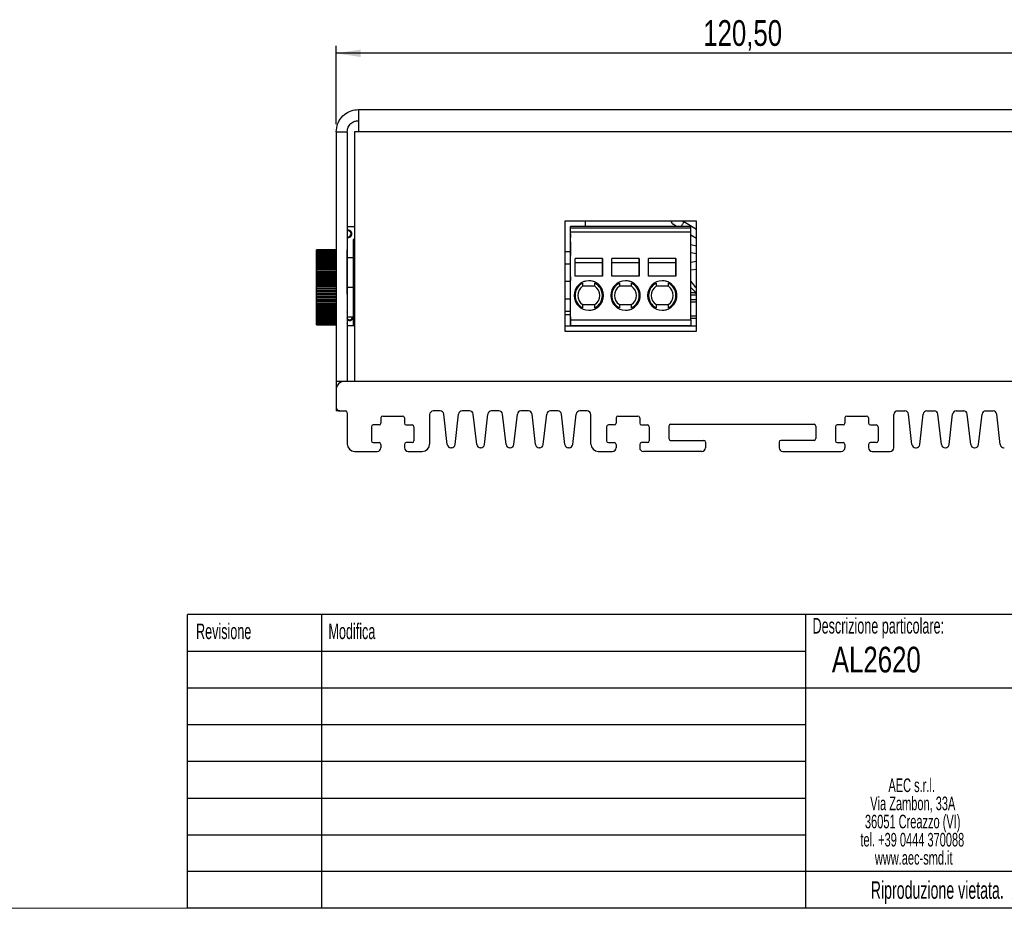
# Model space of a CAD drawing. Header units: millimetres. Extents: x -83 to 830, y 10 to 584.
# Tile 22 of 23: x 384 to 652, y 10 to 252. Entities that reach past the tile are written whole.
import ezdxf

# ---------------------------------------------------------------- set-up
doc = ezdxf.new("R2010")
doc.units = ezdxf.units.MM
doc.header["$LTSCALE"] = 2
doc.layers.add('FORMAT', color=7, linetype='Continuous')
doc.styles.add('SLDTEXTSTYLE0', font='TXT', dxfattribs={"width": 0.75})
doc.styles.add('SLDTEXTSTYLE1', font='TXT', dxfattribs={"width": 0.605})
doc.dimstyles.new('SLDDIMSTYLE0', dxfattribs={"dimtxt": 7, "dimasz": 6.604, "dimexe": 0, "dimexo": 0.0625, "dimgap": 1.75, "dimtad": 1, "dimlfac": 0.5, "dimrnd": 1e-09, "dimzin": 12, "dimdsep": 46, "dimtxsty": 'SLDTEXTSTYLE0', "dimsah": 1, "dimcen": 0.09, "dimadec": 0, "dimazin": 3, "dimtfac": 1, "dimtofl": 0, "dimtmove": 0, "dimatfit": 3, "dimfxl": 1, "dimfrac": 2, "dimtolj": 1, "dimtzin": 12, "dimarcsym": 0})

# ---------------------------------------------------------------- blocks, each defined once
blk = doc.blocks.new('SW_NOTE_0_1')
at = {"layer": 'FORMAT', "color": 0, "attachment_point": 2, "style": 'SLDTEXTSTYLE1'}
for s, insert, char_height in [('AEC s.r.l.', (11.17, 4.77), 3.704), ('Via Zambon, 33A', (11.47, -0.16), 3.7042), ('36051 Creazzo (VI)', (11.45, -5.1), 3.7042), ('tel. +39 0444 370088', (11.34, -10.04), 3.7042), ('www.aec-smd.it', (11.73, -14.98), 3.7042)]:
    blk.add_mtext(s, dxfattribs=dict(at, insert=insert, char_height=char_height))
blk = doc.blocks.new('_D_1')
at = {"layer": 'FORMAT'}
for p, q in [((470.48, 223.35), (470.48, 244.68)), ((711.48, 230.85), (711.48, 244.68)), ((711.48, 242.68), (470.48, 242.68))]:
    blk.add_line(p, q, dxfattribs=at)
for points in [[(470.48, 242.68), (477.09, 241.66), (477.09, 243.69)], [(711.48, 242.68), (704.88, 243.69), (704.88, 241.66)]]:
    blk.add_solid(points, dxfattribs=at)
at = {"layer": 'FORMAT', "insert": (570.31, 251.7), "char_height": 7, "attachment_point": 1, "style": 'SLDTEXTSTYLE0'}
blk.add_mtext('120,50', dxfattribs=at)

msp = doc.modelspace()

# ---------------------------------------------------------------- linework, layer by layer
at = {"color": 7, "linetype": 'Continuous', "lineweight": 25}
for p, q in [((476.482, 227.345), (476.482, 221.345)), ((476.482, 227.345), (677.882, 227.345)), ((505.838, 227.385), (505.838, 227.345)), ((505.838, 227.385), (510.838, 227.385)), ((510.838, 227.385), (510.838, 227.345)), ((510.838, 227.385), (646.838, 227.385)), ((617.747, 227.385), (617.747, 227.388)), ((646.838, 227.385), (646.838, 227.345)), ((646.838, 227.385), (651.838, 227.385)), ((651.838, 227.385), (651.838, 227.345)), ((470.482, 221.345), (473.482, 221.345)), ((470.482, 221.345), (470.482, 153.345)), ((473.482, 221.345), (473.482, 153.345)), ((475.482, 221.345), (475.482, 153.345)), ((476.482, 221.345), (475.482, 221.345)), ((677.882, 221.345), (476.482, 221.345)), ((473.482, 195.558), (475.482, 195.558)), ((473.482, 195.558), (475.482, 195.558)), ((568.462, 197.025), (532.662, 197.025)), ((532.662, 197.025), (532.662, 167.025)), ((534.168, 193.973), (534.168, 195.573)), ((534.168, 195.104), (534.168, 195.573)), ((566.968, 195.573), (534.168, 195.573)), ((538.265, 195.573), (538.265, 197.025)), ((538.265, 195.573), (538.265, 197.025)), ((565.068, 196.75), (564.604, 197.025)), ((568.462, 194.728), (565.016, 196.781)), ((566.968, 195.104), (566.968, 195.573)), ((568.462, 167.025), (568.462, 197.025)), ((473.722, 194.372), (473.482, 194.335)), ((473.722, 194.372), (473.722, 194.558)), ((534.168, 193.973), (534.168, 195.104)), ((566.968, 195.104), (534.168, 195.104)), ((534.168, 193.573), (534.168, 194.573)), ((534.168, 193.573), (534.168, 194.573)), ((566.968, 193.973), (534.168, 193.973)), ((534.168, 170.173), (534.168, 193.973)), ((534.168, 193.573), (534.168, 192.573)), ((534.168, 193.573), (534.168, 192.573)), ((566.968, 193.973), (566.968, 195.104)), ((566.968, 170.173), (566.968, 193.973)), ((566.968, 193.29), (568.462, 192.4)), ((473.482, 192.781), (473.722, 192.745)), ((473.722, 192.745), (473.722, 192.558)), ((475.482, 191.973), (475.085, 191.973)), ((534.168, 188.377), (534.168, 191.377)), ((534.168, 191.377), (534.168, 188.377)), ((534.168, 188.377), (534.168, 191.377)), ((534.168, 191.377), (534.168, 188.377)), ((534.168, 187.625), (534.168, 190.625)), ((534.168, 190.625), (534.168, 187.625)), ((568.462, 190.23), (566.968, 190.514)), ((470.482, 189.169), (465.085, 189.169)), ((465.085, 189.063), (465.085, 189.169)), ((465.085, 189.116), (465.085, 189.169)), ((470.482, 189.151), (465.085, 189.151)), ((465.085, 188.994), (465.085, 189.151)), ((470.482, 189.116), (465.085, 189.116)), ((465.085, 188.907), (465.085, 189.116)), ((470.482, 189.063), (465.085, 189.063)), ((465.085, 188.834), (465.085, 189.063)), ((470.482, 188.994), (465.085, 188.994)), ((465.085, 188.756), (465.085, 188.994)), ((470.482, 188.907), (465.085, 188.907)), ((465.085, 188.661), (465.085, 188.907)), ((465.085, 188.831), (465.085, 188.834)), ((470.482, 188.802), (465.085, 188.802)), ((465.085, 188.549), (465.085, 188.802)), ((465.085, 188.752), (465.085, 188.756)), ((470.482, 188.681), (465.085, 188.681)), ((465.085, 188.42), (465.085, 188.681)), ((465.085, 188.656), (465.085, 188.661)), ((465.085, 188.543), (465.085, 188.549)), ((470.482, 188.544), (465.085, 188.544)), ((465.085, 188.274), (465.085, 188.544)), ((465.085, 188.413), (465.085, 188.42)), ((470.482, 188.39), (465.085, 188.39)), ((465.085, 188.112), (465.085, 188.39)), ((465.085, 188.267), (465.085, 188.274)), ((470.482, 188.219), (465.085, 188.219)), ((465.085, 187.934), (465.085, 188.219)), ((465.085, 188.104), (465.085, 188.112)), ((470.482, 188.033), (465.085, 188.033)), ((465.085, 187.74), (465.085, 188.033)), ((465.085, 187.926), (465.085, 187.934)), ((470.482, 187.831), (465.085, 187.831)), ((465.085, 187.531), (465.085, 187.831)), ((465.085, 187.731), (465.085, 187.74)), ((470.482, 187.614), (465.085, 187.614)), ((465.085, 187.307), (465.085, 187.614)), ((465.085, 187.521), (465.085, 187.531)), ((473.485, 189.169), (473.482, 189.169)), ((473.485, 189.151), (473.482, 189.151)), ((473.485, 189.116), (473.482, 189.116)), ((473.485, 189.063), (473.482, 189.063)), ((473.485, 188.994), (473.482, 188.994)), ((473.485, 188.907), (473.482, 188.907)), ((473.485, 188.802), (473.482, 188.802)), ((473.485, 188.681), (473.482, 188.681)), ((473.485, 188.544), (473.482, 188.544)), ((473.485, 188.39), (473.482, 188.39)), ((473.485, 188.219), (473.482, 188.219)), ((473.485, 188.033), (473.482, 188.033)), ((473.485, 187.831), (473.482, 187.831)), ((473.485, 187.614), (473.482, 187.614)), ((473.485, 188.969), (473.485, 189.169)), ((473.485, 188.964), (473.485, 189.168)), ((473.485, 188.938), (473.485, 189.151)), ((473.485, 188.951), (473.485, 189.151)), ((473.485, 188.916), (473.485, 189.116)), ((473.485, 188.895), (473.485, 189.115)), ((473.485, 188.863), (473.485, 189.063)), ((473.485, 188.834), (473.485, 189.061)), ((473.485, 188.794), (473.485, 188.993)), ((473.485, 188.756), (473.485, 188.99)), ((473.485, 188.969), (473.485, 188.964)), ((473.485, 188.964), (473.485, 188.964)), ((473.485, 188.951), (473.485, 188.938)), ((473.485, 188.937), (473.485, 188.938)), ((473.485, 188.916), (473.485, 188.895)), ((473.485, 188.707), (473.485, 188.905)), ((473.485, 188.661), (473.485, 188.904)), ((473.485, 188.893), (473.485, 188.895)), ((473.485, 188.863), (473.485, 188.834)), ((473.485, 188.831), (473.485, 188.834)), ((473.485, 188.549), (473.485, 188.801)), ((473.485, 188.602), (473.485, 188.801)), ((473.485, 188.794), (473.485, 188.756)), ((473.485, 188.752), (473.485, 188.756)), ((473.485, 188.756), (473.485, 188.752)), ((473.485, 188.707), (473.485, 188.661)), ((473.485, 188.42), (473.485, 188.681)), ((473.485, 188.481), (473.485, 188.679)), ((473.485, 188.656), (473.485, 188.661)), ((473.485, 188.602), (473.485, 188.549)), ((473.485, 188.543), (473.485, 188.549)), ((473.485, 188.274), (473.485, 188.544)), ((473.485, 188.344), (473.485, 188.541)), ((473.485, 188.481), (473.485, 188.42)), ((473.485, 188.413), (473.485, 188.42)), ((473.485, 188.112), (473.485, 188.39)), ((473.485, 188.19), (473.485, 188.387)), ((473.485, 188.344), (473.485, 188.274)), ((473.485, 188.267), (473.485, 188.274)), ((473.485, 188.274), (473.485, 188.267)), ((473.485, 187.934), (473.485, 188.219)), ((473.485, 188.019), (473.485, 188.218)), ((473.485, 188.19), (473.485, 188.112)), ((473.485, 188.104), (473.485, 188.112)), ((473.485, 187.74), (473.485, 188.032)), ((473.485, 187.833), (473.485, 188.032)), ((473.485, 188.019), (473.485, 187.934)), ((473.485, 187.926), (473.485, 187.934)), ((473.485, 187.934), (473.485, 187.926)), ((473.485, 187.833), (473.485, 187.74)), ((473.485, 187.631), (473.485, 187.831)), ((473.485, 187.531), (473.485, 187.83)), ((473.485, 187.731), (473.485, 187.74)), ((473.485, 187.631), (473.485, 187.531)), ((473.485, 187.414), (473.485, 187.614)), ((473.485, 187.307), (473.485, 187.611)), ((473.485, 187.521), (473.485, 187.531)), ((473.485, 187.531), (473.485, 187.521)), ((566.968, 188.478), (568.462, 188.194)), ((470.482, 187.383), (465.085, 187.383)), ((465.085, 187.068), (465.085, 187.383)), ((465.085, 187.297), (465.085, 187.307)), ((470.482, 187.136), (465.085, 187.136)), ((465.085, 186.816), (465.085, 187.136)), ((465.085, 187.057), (465.085, 187.068)), ((470.482, 186.876), (465.085, 186.876)), ((465.085, 186.549), (465.085, 186.876)), ((465.085, 186.804), (465.085, 186.816)), ((470.482, 186.603), (465.085, 186.603)), ((465.085, 186.269), (465.085, 186.603)), ((465.085, 186.537), (465.085, 186.549)), ((470.482, 186.316), (465.085, 186.316)), ((465.085, 185.976), (465.085, 186.316)), ((465.085, 186.256), (465.085, 186.269)), ((470.482, 186.017), (465.085, 186.017)), ((465.085, 185.671), (465.085, 186.017)), ((465.085, 185.963), (465.085, 185.976)), ((470.482, 185.706), (465.085, 185.706)), ((465.085, 185.354), (465.085, 185.706)), ((465.085, 185.657), (465.085, 185.671)), ((470.482, 185.383), (465.085, 185.383)), ((465.085, 185.026), (465.085, 185.383)), ((465.085, 185.34), (465.085, 185.354)), ((470.482, 185.049), (465.085, 185.049)), ((465.085, 184.688), (465.085, 185.049)), ((465.085, 185.011), (465.085, 185.026)), ((473.485, 187.383), (473.482, 187.383)), ((473.485, 187.136), (473.482, 187.136)), ((473.485, 186.876), (473.482, 186.876)), ((473.485, 186.603), (473.482, 186.603)), ((473.485, 186.316), (473.482, 186.316)), ((473.485, 186.017), (473.482, 186.017)), ((473.485, 185.706), (473.482, 185.706)), ((473.485, 185.383), (473.482, 185.383)), ((473.485, 185.049), (473.482, 185.049)), ((473.485, 187.414), (473.485, 187.307)), ((473.485, 187.183), (473.485, 187.383)), ((473.485, 187.068), (473.485, 187.379)), ((473.485, 187.297), (473.485, 187.307)), ((473.485, 187.307), (473.485, 187.297)), ((473.485, 187.183), (473.485, 187.068)), ((473.485, 186.936), (473.485, 187.136)), ((473.485, 186.816), (473.485, 187.135)), ((473.485, 187.057), (473.485, 187.068)), ((473.485, 187.068), (473.485, 187.057)), ((475.085, 186.973), (473.485, 186.973)), ((473.485, 186.973), (473.485, 178.973)), ((473.485, 186.936), (473.485, 186.816)), ((473.485, 186.676), (473.485, 186.876)), ((473.485, 186.549), (473.485, 186.875)), ((473.485, 186.804), (473.485, 186.816)), ((473.485, 186.676), (473.485, 186.549)), ((473.485, 186.269), (473.485, 186.602)), ((473.485, 186.403), (473.485, 186.602)), ((473.485, 186.537), (473.485, 186.549)), ((473.485, 186.549), (473.485, 186.537)), ((473.485, 186.403), (473.485, 186.269)), ((473.485, 185.976), (473.485, 186.316)), ((473.485, 186.116), (473.485, 186.315)), ((473.485, 186.256), (473.485, 186.269)), ((473.485, 186.116), (473.485, 185.976)), ((473.485, 185.671), (473.485, 186.017)), ((473.485, 185.817), (473.485, 186.015)), ((473.485, 185.963), (473.485, 185.976)), ((473.485, 185.817), (473.485, 185.671)), ((473.485, 185.354), (473.485, 185.705)), ((473.485, 185.506), (473.485, 185.704)), ((473.485, 185.657), (473.485, 185.671)), ((473.485, 185.671), (473.485, 185.657)), ((473.485, 185.506), (473.485, 185.354)), ((473.485, 185.026), (473.485, 185.382)), ((473.485, 185.183), (473.485, 185.382)), ((473.485, 185.34), (473.485, 185.354)), ((473.485, 185.183), (473.485, 185.026)), ((473.485, 184.849), (473.485, 185.049)), ((473.485, 184.688), (473.485, 185.047)), ((473.485, 185.011), (473.485, 185.026)), ((473.485, 184.849), (473.485, 184.688)), ((542.868, 186.873), (535.468, 186.873)), ((535.468, 182.073), (535.468, 186.873)), ((535.468, 185.721), (542.868, 185.721)), ((542.868, 182.073), (542.868, 186.873)), ((542.868, 186.873), (542.868, 185.721)), ((542.868, 185.721), (542.868, 182.073)), ((552.868, 186.873), (545.468, 186.873)), ((545.468, 182.073), (545.468, 186.873)), ((545.468, 185.721), (552.868, 185.721)), ((552.868, 182.073), (552.868, 186.873)), ((552.868, 186.873), (552.868, 185.721)), ((552.868, 185.721), (552.868, 182.073)), ((562.868, 186.873), (555.468, 186.873)), ((555.468, 182.073), (555.468, 186.873)), ((555.468, 185.721), (562.868, 185.721)), ((562.868, 182.073), (562.868, 186.873)), ((562.868, 186.873), (562.868, 185.721)), ((562.868, 185.721), (562.868, 182.073)), ((568.462, 186.002), (566.968, 185.759)), ((470.482, 184.706), (465.085, 184.706)), ((465.085, 184.339), (465.085, 184.706)), ((465.085, 184.672), (465.085, 184.688)), ((470.482, 184.352), (465.085, 184.352)), ((465.085, 183.981), (465.085, 184.352)), ((465.085, 184.323), (465.085, 184.339)), ((470.482, 183.989), (465.085, 183.989)), ((465.085, 183.614), (465.085, 183.989)), ((465.085, 183.965), (465.085, 183.981)), ((470.482, 183.618), (465.085, 183.618)), ((465.085, 183.239), (465.085, 183.618)), ((465.085, 183.597), (465.085, 183.614)), ((470.482, 183.239), (465.085, 183.239)), ((465.085, 182.857), (465.085, 183.239)), ((465.085, 183.222), (465.085, 183.239)), ((465.085, 182.857), (470.482, 182.857)), ((465.085, 182.839), (465.085, 182.857)), ((470.482, 182.853), (465.085, 182.853)), ((465.085, 182.467), (465.085, 182.853)), ((465.085, 182.467), (470.482, 182.467)), ((465.085, 182.45), (465.085, 182.467)), ((470.482, 182.461), (465.085, 182.461)), ((465.085, 182.072), (465.085, 182.461)), ((473.485, 184.706), (473.482, 184.706)), ((473.485, 184.352), (473.482, 184.352)), ((473.485, 183.989), (473.482, 183.989)), ((473.485, 183.618), (473.482, 183.618)), ((473.485, 183.239), (473.482, 183.239)), ((473.482, 182.857), (473.485, 182.857)), ((473.485, 182.853), (473.482, 182.853)), ((473.482, 182.467), (473.485, 182.467)), ((473.485, 182.461), (473.482, 182.461)), ((473.485, 184.506), (473.485, 184.705)), ((473.485, 184.339), (473.485, 184.702)), ((473.485, 184.672), (473.485, 184.688)), ((473.485, 184.506), (473.485, 184.339)), ((473.485, 184.152), (473.485, 184.352)), ((473.485, 183.981), (473.485, 184.35)), ((473.485, 184.323), (473.485, 184.339)), ((473.485, 184.339), (473.485, 184.323)), ((473.485, 184.152), (473.485, 183.981)), ((473.485, 183.789), (473.485, 183.989)), ((473.485, 183.614), (473.485, 183.988)), ((473.485, 183.965), (473.485, 183.981)), ((473.485, 183.789), (473.485, 183.614)), ((473.485, 183.239), (473.485, 183.618)), ((473.485, 183.418), (473.485, 183.618)), ((473.485, 183.597), (473.485, 183.614)), ((473.485, 183.418), (473.485, 183.239)), ((473.485, 182.857), (473.485, 183.239)), ((473.485, 183.222), (473.485, 183.239)), ((473.485, 183.239), (473.485, 183.222)), ((473.485, 183.039), (473.485, 183.239)), ((473.485, 183.039), (473.485, 182.857)), ((473.485, 182.839), (473.485, 182.857)), ((473.485, 182.857), (473.485, 182.839)), ((473.485, 182.467), (473.485, 182.853)), ((473.485, 182.653), (473.485, 182.852)), ((473.485, 182.653), (473.485, 182.467)), ((473.485, 182.45), (473.485, 182.467)), ((473.485, 182.467), (473.485, 182.45)), ((473.485, 182.072), (473.485, 182.46)), ((473.485, 182.261), (473.485, 182.46)), ((473.485, 182.261), (473.485, 182.072)), ((534.168, 181.873), (534.168, 182.873)), ((566.968, 183.733), (568.462, 183.976)), ((465.085, 182.072), (470.482, 182.072)), ((465.085, 182.054), (465.085, 182.072)), ((470.482, 182.062), (465.085, 182.062)), ((465.085, 181.671), (465.085, 182.062)), ((465.085, 181.671), (470.482, 181.671)), ((465.085, 181.653), (465.085, 181.671)), ((470.482, 181.659), (465.085, 181.659)), ((465.085, 181.265), (465.085, 181.659)), ((465.085, 181.265), (470.482, 181.265)), ((465.085, 181.247), (465.085, 181.265)), ((470.482, 181.251), (465.085, 181.251)), ((465.085, 180.856), (465.085, 181.251)), ((465.085, 180.856), (470.482, 180.856)), ((465.085, 180.837), (465.085, 180.856)), ((470.482, 180.84), (465.085, 180.84)), ((465.085, 180.443), (465.085, 180.84)), ((465.085, 180.443), (470.482, 180.443)), ((465.085, 180.424), (465.085, 180.443)), ((470.482, 180.426), (465.085, 180.426)), ((465.085, 180.027), (465.085, 180.426)), ((465.085, 180.027), (470.482, 180.027)), ((465.085, 180.009), (465.085, 180.027)), ((470.482, 180.009), (465.085, 180.009)), ((465.085, 179.61), (465.085, 180.009)), ((465.085, 179.61), (470.482, 179.61)), ((465.085, 179.591), (465.085, 179.61)), ((470.482, 179.591), (465.085, 179.591)), ((465.085, 179.192), (465.085, 179.591)), ((473.482, 182.072), (473.485, 182.072)), ((473.485, 182.062), (473.482, 182.062)), ((473.482, 181.671), (473.485, 181.671)), ((473.485, 181.659), (473.482, 181.659)), ((473.482, 181.265), (473.485, 181.265)), ((473.485, 181.251), (473.482, 181.251)), ((473.482, 180.856), (473.485, 180.856)), ((473.485, 180.84), (473.482, 180.84)), ((473.482, 180.443), (473.485, 180.443)), ((473.485, 180.426), (473.482, 180.426)), ((473.482, 180.027), (473.485, 180.027)), ((473.485, 180.009), (473.482, 180.009)), ((473.482, 179.61), (473.485, 179.61)), ((473.485, 179.591), (473.482, 179.591)), ((473.485, 182.054), (473.485, 182.072)), ((473.485, 181.862), (473.485, 182.062)), ((473.485, 181.671), (473.485, 182.061)), ((473.485, 181.862), (473.485, 181.671)), ((473.485, 181.653), (473.485, 181.671)), ((473.485, 181.671), (473.485, 181.653)), ((473.485, 181.459), (473.485, 181.659)), ((473.485, 181.265), (473.485, 181.657)), ((473.485, 181.459), (473.485, 181.265)), ((473.485, 181.265), (473.485, 181.247)), ((473.485, 181.051), (473.485, 181.251)), ((473.485, 180.856), (473.485, 181.248)), ((473.485, 181.051), (473.485, 180.856)), ((473.485, 180.856), (473.485, 180.837)), ((473.485, 180.837), (473.485, 180.856)), ((473.485, 180.64), (473.485, 180.84)), ((473.485, 180.443), (473.485, 180.837)), ((473.485, 180.64), (473.485, 180.443)), ((473.485, 180.443), (473.485, 180.424)), ((473.485, 180.424), (473.485, 180.443)), ((473.485, 180.226), (473.485, 180.425)), ((473.485, 180.027), (473.485, 180.424)), ((473.485, 180.226), (473.485, 180.027)), ((473.485, 180.027), (473.485, 180.009)), ((473.485, 180.009), (473.485, 180.027)), ((473.485, 180.009), (473.485, 179.809)), ((473.485, 179.61), (473.485, 180.009)), ((473.485, 179.809), (473.485, 179.61)), ((473.485, 179.61), (473.485, 179.591)), ((473.485, 179.591), (473.485, 179.61)), ((473.485, 179.591), (473.485, 179.391)), ((473.485, 179.192), (473.485, 179.591)), ((534.168, 181.873), (534.168, 180.873)), ((542.868, 182.073), (535.468, 182.073)), ((552.868, 182.073), (545.468, 182.073)), ((562.868, 182.073), (555.468, 182.073)), ((465.085, 179.192), (470.482, 179.192)), ((465.085, 179.173), (465.085, 179.192)), ((465.085, 178.773), (465.085, 179.173)), ((465.085, 179.173), (470.482, 179.173)), ((465.085, 178.773), (470.482, 178.773)), ((465.085, 178.754), (465.085, 178.773)), ((465.085, 178.754), (470.482, 178.754)), ((465.085, 178.354), (465.085, 178.754)), ((465.085, 178.354), (470.482, 178.354)), ((465.085, 178.335), (465.085, 178.354)), ((465.085, 178.335), (470.482, 178.335)), ((465.085, 177.936), (465.085, 178.335)), ((465.085, 177.918), (465.085, 177.937)), ((465.085, 177.936), (470.482, 177.936)), ((465.085, 177.918), (470.482, 177.918)), ((465.085, 177.52), (465.085, 177.918)), ((465.085, 177.503), (465.085, 177.521)), ((465.085, 177.52), (470.482, 177.52)), ((465.085, 177.503), (470.482, 177.503)), ((465.085, 177.105), (465.085, 177.503)), ((465.085, 177.09), (465.085, 177.108)), ((465.085, 177.105), (470.482, 177.105)), ((465.085, 177.09), (470.482, 177.09)), ((465.085, 176.694), (465.085, 177.09)), ((473.482, 179.192), (473.485, 179.192)), ((473.482, 179.173), (473.485, 179.173)), ((473.482, 178.773), (473.485, 178.773)), ((473.482, 178.754), (473.485, 178.754)), ((473.482, 178.354), (473.485, 178.354)), ((473.482, 178.335), (473.485, 178.335)), ((473.482, 177.936), (473.485, 177.936)), ((473.482, 177.918), (473.485, 177.918)), ((473.482, 177.52), (473.485, 177.52)), ((473.482, 177.503), (473.485, 177.503)), ((473.482, 177.105), (473.485, 177.105)), ((473.482, 177.09), (473.485, 177.09)), ((473.485, 179.391), (473.485, 179.192)), ((473.485, 179.192), (473.485, 179.173)), ((473.485, 179.173), (473.485, 179.192)), ((473.485, 178.773), (473.485, 179.173)), ((473.485, 179.173), (473.485, 178.973)), ((473.485, 178.973), (473.485, 170.973)), ((473.485, 178.973), (473.485, 178.773)), ((475.085, 178.973), (473.485, 178.973)), ((473.485, 178.773), (473.485, 178.754)), ((473.485, 178.754), (473.485, 178.773)), ((473.485, 178.754), (473.485, 178.554)), ((473.485, 178.354), (473.485, 178.754)), ((473.485, 178.554), (473.485, 178.354)), ((473.485, 178.354), (473.485, 178.335)), ((473.485, 178.335), (473.485, 178.354)), ((473.485, 178.335), (473.485, 178.136)), ((473.485, 177.937), (473.485, 178.335)), ((473.485, 178.136), (473.485, 177.937)), ((473.485, 177.937), (473.485, 177.918)), ((473.485, 177.918), (473.485, 177.937)), ((473.485, 177.918), (473.485, 177.72)), ((473.485, 177.521), (473.485, 177.918)), ((473.485, 177.72), (473.485, 177.52)), ((473.485, 177.521), (473.485, 177.503)), ((473.485, 177.503), (473.485, 177.521)), ((473.485, 177.503), (473.485, 177.305)), ((473.485, 177.108), (473.485, 177.503)), ((473.485, 177.305), (473.485, 177.106)), ((473.485, 177.108), (473.485, 177.09)), ((473.485, 177.09), (473.485, 177.108)), ((473.485, 177.09), (473.485, 176.894)), ((473.485, 177.09), (473.485, 176.697)), ((473.485, 176.894), (473.485, 176.694)), ((540.826, 179.273), (537.51, 179.273)), ((550.826, 179.273), (547.51, 179.273)), ((560.826, 179.273), (557.51, 179.273)), ((566.968, 177.548), (568.034, 177.548)), ((566.968, 176.751), (566.968, 177.173)), ((465.085, 176.68), (465.085, 176.698)), ((465.085, 176.694), (470.482, 176.694)), ((465.085, 176.68), (470.482, 176.68)), ((465.085, 176.286), (465.085, 176.68)), ((465.085, 176.274), (465.085, 176.293)), ((465.085, 176.286), (470.482, 176.286)), ((465.085, 176.274), (470.482, 176.274)), ((465.085, 175.883), (465.085, 176.274)), ((465.085, 175.874), (465.085, 175.892)), ((465.085, 175.883), (470.482, 175.883)), ((465.085, 175.874), (470.482, 175.874)), ((465.085, 175.485), (465.085, 175.874)), ((465.085, 175.478), (465.085, 175.496)), ((465.085, 175.485), (470.482, 175.485)), ((465.085, 175.478), (470.482, 175.478)), ((465.085, 175.092), (465.085, 175.478)), ((465.085, 175.089), (465.085, 175.106)), ((465.085, 175.092), (470.482, 175.092)), ((465.085, 175.089), (470.482, 175.089)), ((465.085, 174.706), (465.085, 175.089)), ((465.085, 174.706), (465.085, 174.723)), ((465.085, 174.706), (470.482, 174.706)), ((465.085, 174.327), (465.085, 174.706)), ((465.085, 174.331), (465.085, 174.348)), ((465.085, 173.956), (465.085, 174.331)), ((465.085, 174.327), (470.482, 174.327)), ((473.482, 176.694), (473.485, 176.694)), ((473.482, 176.68), (473.485, 176.68)), ((473.482, 176.286), (473.485, 176.286)), ((473.482, 176.274), (473.485, 176.274)), ((473.482, 175.883), (473.485, 175.883)), ((473.482, 175.874), (473.485, 175.874)), ((473.482, 175.485), (473.485, 175.485)), ((473.482, 175.478), (473.485, 175.478)), ((473.482, 175.092), (473.485, 175.092)), ((473.482, 175.089), (473.485, 175.089)), ((473.482, 174.706), (473.485, 174.706)), ((473.482, 174.327), (473.485, 174.327)), ((473.485, 176.698), (473.485, 176.68)), ((473.485, 176.68), (473.485, 176.698)), ((473.485, 176.68), (473.485, 176.486)), ((473.485, 176.68), (473.485, 176.288)), ((473.485, 176.486), (473.485, 176.286)), ((473.485, 176.293), (473.485, 176.274)), ((473.485, 176.274), (473.485, 176.293)), ((473.485, 176.274), (473.485, 176.083)), ((473.485, 176.274), (473.485, 175.884)), ((473.485, 176.083), (473.485, 175.883)), ((473.485, 175.892), (473.485, 175.874)), ((473.485, 175.874), (473.485, 175.892)), ((473.485, 175.874), (473.485, 175.685)), ((473.485, 175.874), (473.485, 175.485)), ((473.485, 175.685), (473.485, 175.486)), ((473.485, 175.496), (473.485, 175.478)), ((473.485, 175.478), (473.485, 175.496)), ((473.485, 175.478), (473.485, 175.292)), ((473.485, 175.478), (473.485, 175.092)), ((473.485, 175.292), (473.485, 175.093)), ((473.485, 175.106), (473.485, 175.089)), ((473.485, 175.089), (473.485, 175.106)), ((473.485, 175.089), (473.485, 174.906)), ((473.485, 175.089), (473.485, 174.706)), ((473.485, 174.906), (473.485, 174.707)), ((473.485, 174.723), (473.485, 174.706)), ((473.485, 174.706), (473.485, 174.723)), ((473.485, 174.706), (473.485, 174.527)), ((473.485, 174.706), (473.485, 174.328)), ((473.485, 174.527), (473.485, 174.328)), ((473.485, 174.348), (473.485, 174.331)), ((473.485, 174.331), (473.485, 174.348)), ((473.485, 174.331), (473.485, 174.156)), ((473.485, 174.331), (473.485, 173.957)), ((473.485, 174.156), (473.485, 173.956)), ((537.51, 174.273), (540.826, 174.273)), ((547.51, 174.273), (550.826, 174.273)), ((557.51, 174.273), (560.826, 174.273)), ((568.462, 175.548), (566.968, 175.548)), ((465.085, 173.965), (465.085, 173.981)), ((465.085, 173.594), (465.085, 173.965)), ((465.085, 173.956), (470.482, 173.956)), ((465.085, 173.606), (465.085, 173.622)), ((465.085, 173.24), (465.085, 173.606)), ((465.085, 173.594), (470.482, 173.594)), ((465.085, 173.258), (465.085, 173.273)), ((465.085, 172.896), (465.085, 173.258)), ((465.085, 173.24), (470.482, 173.24)), ((465.085, 172.919), (465.085, 172.934)), ((465.085, 172.563), (465.085, 172.919)), ((465.085, 172.896), (470.482, 172.896)), ((465.085, 172.591), (465.085, 172.606)), ((465.085, 172.24), (465.085, 172.591)), ((465.085, 172.563), (470.482, 172.563)), ((465.085, 172.274), (465.085, 172.288)), ((465.085, 171.929), (465.085, 172.274)), ((465.085, 172.24), (470.482, 172.24)), ((465.085, 171.969), (465.085, 171.983)), ((465.085, 171.629), (465.085, 171.969)), ((465.085, 171.929), (470.482, 171.929)), ((465.085, 171.677), (465.085, 171.69)), ((465.085, 171.343), (465.085, 171.677)), ((465.085, 171.629), (470.482, 171.629)), ((473.482, 173.956), (473.485, 173.956)), ((473.482, 173.594), (473.485, 173.594)), ((473.482, 173.24), (473.485, 173.24)), ((473.482, 172.896), (473.485, 172.896)), ((473.482, 172.563), (473.485, 172.563)), ((473.482, 172.24), (473.485, 172.24)), ((473.482, 171.929), (473.485, 171.929)), ((473.482, 171.629), (473.485, 171.629)), ((473.485, 173.981), (473.485, 173.965)), ((473.485, 173.965), (473.485, 173.981)), ((473.485, 173.965), (473.485, 173.793)), ((473.485, 173.965), (473.485, 173.596)), ((473.485, 173.793), (473.485, 173.594)), ((473.485, 173.622), (473.485, 173.606)), ((473.485, 173.606), (473.485, 173.622)), ((473.485, 173.606), (473.485, 173.244)), ((473.485, 173.606), (473.485, 173.44)), ((473.485, 173.44), (473.485, 173.24)), ((473.485, 173.273), (473.485, 173.258)), ((473.485, 173.258), (473.485, 173.273)), ((473.485, 173.258), (473.485, 173.096)), ((473.485, 173.258), (473.485, 172.899)), ((473.485, 173.096), (473.485, 172.897)), ((473.485, 172.934), (473.485, 172.919)), ((473.485, 172.919), (473.485, 172.934)), ((473.485, 172.919), (473.485, 172.762)), ((473.485, 172.919), (473.485, 172.564)), ((473.485, 172.762), (473.485, 172.564)), ((473.485, 172.606), (473.485, 172.591)), ((473.485, 172.591), (473.485, 172.606)), ((473.485, 172.591), (473.485, 172.44)), ((473.485, 172.591), (473.485, 172.24)), ((473.485, 172.44), (473.485, 172.242)), ((473.485, 172.288), (473.485, 172.274)), ((473.485, 172.274), (473.485, 172.288)), ((473.485, 172.274), (473.485, 172.129)), ((473.485, 172.274), (473.485, 171.929)), ((473.485, 172.129), (473.485, 171.93)), ((473.485, 171.983), (473.485, 171.969)), ((473.485, 171.969), (473.485, 171.983)), ((473.485, 171.969), (473.485, 171.829)), ((473.485, 171.969), (473.485, 171.629)), ((473.485, 171.829), (473.485, 171.63)), ((473.485, 171.69), (473.485, 171.677)), ((473.485, 171.677), (473.485, 171.69)), ((473.485, 171.677), (473.485, 171.543)), ((473.485, 171.677), (473.485, 171.343)), ((473.485, 171.543), (473.485, 171.343)), ((534.168, 170.973), (534.168, 171.973)), ((534.168, 170.973), (534.168, 171.973)), ((465.085, 171.397), (465.085, 171.409)), ((465.085, 171.069), (465.085, 171.397)), ((465.085, 171.343), (470.482, 171.343)), ((465.085, 171.13), (465.085, 171.142)), ((465.085, 170.809), (465.085, 171.13)), ((465.085, 171.069), (470.482, 171.069)), ((465.085, 170.877), (465.085, 170.888)), ((465.085, 170.563), (465.085, 170.877)), ((465.085, 170.809), (470.482, 170.809)), ((465.085, 170.638), (465.085, 170.649)), ((465.085, 170.331), (465.085, 170.638)), ((465.085, 170.563), (470.482, 170.563)), ((465.085, 170.414), (465.085, 170.424)), ((465.085, 170.114), (465.085, 170.414)), ((465.085, 170.331), (470.482, 170.331)), ((465.085, 170.205), (465.085, 170.214)), ((465.085, 169.912), (465.085, 170.205)), ((465.085, 170.114), (470.482, 170.114)), ((465.085, 170.011), (465.085, 170.02)), ((465.085, 169.726), (465.085, 170.011)), ((465.085, 169.912), (470.482, 169.912)), ((465.085, 169.833), (465.085, 169.841)), ((465.085, 169.556), (465.085, 169.833)), ((465.085, 169.726), (470.482, 169.726)), ((465.085, 169.671), (465.085, 169.678)), ((465.085, 169.402), (465.085, 169.671)), ((465.085, 169.556), (470.482, 169.556)), ((465.085, 169.526), (465.085, 169.532)), ((465.085, 169.264), (465.085, 169.526)), ((465.085, 169.402), (470.482, 169.402)), ((465.085, 169.397), (465.085, 169.402)), ((465.085, 169.143), (465.085, 169.397)), ((465.085, 169.285), (465.085, 169.289)), ((465.085, 169.039), (465.085, 169.285)), ((465.085, 169.264), (470.482, 169.264)), ((465.085, 169.189), (465.085, 169.193)), ((465.085, 168.952), (465.085, 169.189)), ((465.085, 169.143), (470.482, 169.143)), ((465.085, 169.111), (465.085, 169.114)), ((465.085, 168.882), (465.085, 169.111)), ((465.085, 169.039), (470.482, 169.039)), ((465.085, 168.83), (465.085, 169.039)), ((465.085, 168.952), (470.482, 168.952)), ((465.085, 168.794), (465.085, 168.952)), ((465.085, 168.882), (470.482, 168.882)), ((465.085, 168.777), (465.085, 168.882)), ((465.085, 168.83), (470.482, 168.83)), ((465.085, 168.777), (465.085, 168.83)), ((465.085, 168.794), (470.482, 168.794)), ((465.085, 168.777), (470.482, 168.777)), ((473.482, 171.343), (473.485, 171.343)), ((473.482, 171.069), (473.485, 171.069)), ((473.482, 170.809), (473.485, 170.809)), ((473.482, 170.563), (473.485, 170.563)), ((473.482, 170.331), (473.485, 170.331)), ((473.482, 170.114), (473.485, 170.114)), ((473.482, 169.912), (473.485, 169.912)), ((473.482, 169.726), (473.485, 169.726)), ((473.482, 169.556), (473.485, 169.556)), ((473.482, 169.402), (473.485, 169.402)), ((473.482, 169.264), (473.485, 169.264)), ((473.482, 169.143), (473.485, 169.143)), ((473.482, 169.039), (473.485, 169.039)), ((473.482, 168.952), (473.485, 168.952)), ((473.482, 168.882), (473.485, 168.882)), ((473.482, 168.83), (473.485, 168.83)), ((473.482, 168.794), (473.485, 168.794)), ((473.482, 168.777), (473.485, 168.777)), ((473.485, 171.409), (473.485, 171.397)), ((473.485, 171.397), (473.485, 171.409)), ((473.485, 171.397), (473.485, 171.269)), ((473.485, 171.397), (473.485, 171.07)), ((473.485, 171.269), (473.485, 171.069)), ((473.485, 171.142), (473.485, 171.13)), ((473.485, 171.13), (473.485, 171.142)), ((473.485, 171.13), (473.485, 171.009)), ((473.485, 171.13), (473.485, 170.811)), ((473.485, 171.009), (473.485, 170.809)), ((473.485, 170.973), (475.085, 170.973)), ((473.485, 170.888), (473.485, 170.877)), ((473.485, 170.877), (473.485, 170.888)), ((473.485, 170.877), (473.485, 170.763)), ((473.485, 170.877), (473.485, 170.566)), ((473.485, 170.763), (473.485, 170.563)), ((473.485, 170.649), (473.485, 170.638)), ((473.485, 170.638), (473.485, 170.649)), ((473.485, 170.638), (473.485, 170.531)), ((473.485, 170.638), (473.485, 170.334)), ((473.485, 170.531), (473.485, 170.331)), ((473.485, 170.424), (473.485, 170.414)), ((473.485, 170.414), (473.485, 170.424)), ((473.485, 170.414), (473.485, 170.314)), ((473.485, 170.414), (473.485, 170.116)), ((473.485, 170.314), (473.485, 170.115)), ((473.485, 170.214), (473.485, 170.205)), ((473.485, 170.205), (473.485, 170.214)), ((473.485, 170.205), (473.485, 170.112)), ((473.485, 170.205), (473.485, 169.913)), ((473.485, 170.112), (473.485, 169.913)), ((473.485, 170.02), (473.485, 170.011)), ((473.485, 170.011), (473.485, 170.02)), ((473.485, 170.011), (473.485, 169.926)), ((473.485, 170.011), (473.485, 169.727)), ((473.485, 169.926), (473.485, 169.728)), ((473.485, 169.841), (473.485, 169.833)), ((473.485, 169.833), (473.485, 169.841)), ((473.485, 169.833), (473.485, 169.756)), ((473.485, 169.833), (473.485, 169.556)), ((473.485, 169.756), (473.485, 169.558)), ((473.485, 169.678), (473.485, 169.671)), ((473.485, 169.671), (473.485, 169.678)), ((473.485, 169.671), (473.485, 169.602)), ((473.485, 169.671), (473.485, 169.402)), ((473.485, 169.602), (473.485, 169.405)), ((473.485, 169.532), (473.485, 169.526)), ((473.485, 169.526), (473.485, 169.532)), ((473.485, 169.526), (473.485, 169.464)), ((473.485, 169.526), (473.485, 169.265)), ((473.485, 169.464), (473.485, 169.267)), ((473.485, 169.402), (473.485, 169.397)), ((473.485, 169.397), (473.485, 169.402)), ((473.485, 169.397), (473.485, 169.343)), ((473.485, 169.397), (473.485, 169.144)), ((473.485, 169.343), (473.485, 169.145)), ((473.485, 169.289), (473.485, 169.285)), ((473.485, 169.285), (473.485, 169.289)), ((473.485, 169.285), (473.485, 169.239)), ((473.485, 169.285), (473.485, 169.042)), ((473.485, 169.239), (473.485, 169.04)), ((473.485, 169.193), (473.485, 169.189)), ((473.485, 169.189), (473.485, 169.193)), ((473.485, 169.189), (473.485, 169.152)), ((473.485, 169.189), (473.485, 168.955)), ((473.485, 169.152), (473.485, 168.953)), ((473.485, 169.114), (473.485, 169.111)), ((473.485, 169.111), (473.485, 169.114)), ((473.485, 169.111), (473.485, 169.082)), ((473.485, 169.111), (473.485, 168.884)), ((473.485, 169.082), (473.485, 168.883)), ((473.485, 169.053), (473.485, 169.05)), ((473.485, 169.05), (473.485, 169.03)), ((473.485, 169.05), (473.485, 168.831)), ((473.485, 169.03), (473.485, 168.83)), ((473.485, 169.009), (473.485, 169.007)), ((473.485, 169.007), (473.485, 169.009)), ((473.485, 169.007), (473.485, 168.994)), ((473.485, 169.007), (473.485, 168.795)), ((473.485, 168.994), (473.485, 168.795)), ((473.485, 168.982), (473.485, 168.981)), ((473.485, 168.981), (473.485, 168.977)), ((473.485, 168.981), (473.485, 168.777)), ((473.485, 168.977), (473.485, 168.777)), ((474.122, 170.145), (474.122, 169.958)), ((534.168, 170.173), (534.168, 171.173)), ((534.168, 170.973), (534.168, 169.973)), ((534.168, 170.973), (534.168, 169.973)), ((534.168, 170.173), (566.968, 170.173)), ((534.168, 170.173), (534.168, 168.573)), ((534.168, 170.173), (534.168, 169.173)), ((534.168, 169.041), (534.168, 170.173)), ((534.168, 168.573), (534.168, 169.041)), ((568.462, 170.548), (566.968, 170.548)), ((566.968, 170.173), (566.968, 168.573)), ((473.482, 168.558), (475.482, 168.558)), ((475.482, 168.573), (475.085, 168.573)), ((475.482, 168.573), (475.085, 168.573)), ((475.085, 168.573), (475.085, 168.573)), ((532.662, 168.548), (568.462, 168.548)), ((532.662, 167.025), (568.462, 167.025)), ((534.168, 168.573), (566.968, 168.573)), ((535.465, 168.548), (535.465, 168.573)), ((537.668, 168.573), (537.668, 168.548)), ((539.868, 168.548), (539.868, 168.573)), ((540.465, 168.548), (540.465, 168.573)), ((547.668, 168.573), (547.668, 168.548)), ((549.868, 168.548), (549.868, 168.573)), ((557.668, 168.573), (557.668, 168.548)), ((559.868, 168.548), (559.868, 168.573)), ((473.482, 153.345), (470.482, 153.345)), ((470.482, 153.345), (470.482, 151.345)), ((677.382, 153.345), (472.482, 153.345)), ((677.882, 153.345), (475.482, 153.345)), ((470.482, 151.345), (470.482, 146.345)), ((470.482, 146.345), (470.482, 145.345)), ((471.482, 145.345), (470.482, 145.345)), ((471.482, 145.345), (472.982, 145.345)), ((473.482, 144.845), (473.482, 136.345)), ((498.749, 145.345), (496.881, 145.345)), ((506.749, 145.345), (504.734, 145.345)), ((514.749, 145.345), (512.734, 145.345)), ((522.749, 145.345), (520.734, 145.345)), ((530.749, 145.345), (528.734, 145.345)), ((538.743, 145.345), (536.734, 145.345)), ((623.165, 145.345), (625.174, 145.345)), ((631.158, 145.345), (633.174, 145.345)), ((639.158, 145.345), (641.174, 145.345)), ((647.158, 145.345), (649.174, 145.345)), ((482.626, 143.445), (482.626, 142.045)), ((483.126, 143.945), (488.526, 143.945)), ((489.026, 143.445), (489.026, 142.045)), ((495.881, 144.345), (495.881, 136.345)), ((500.684, 136.232), (499.743, 144.459)), ((502.8, 136.232), (503.74, 144.459)), ((508.684, 136.232), (507.743, 144.459)), ((510.8, 136.232), (511.74, 144.459)), ((516.684, 136.232), (515.743, 144.459)), ((518.8, 136.232), (519.74, 144.459)), ((524.684, 136.232), (523.743, 144.459)), ((526.8, 136.232), (527.74, 144.459)), ((532.684, 136.232), (531.743, 144.459)), ((534.8, 136.232), (535.74, 144.459)), ((539.743, 136.345), (539.743, 144.345)), ((546.626, 143.445), (546.626, 142.045)), ((547.126, 143.945), (552.526, 143.945)), ((553.026, 143.445), (553.026, 142.045)), ((608.882, 143.445), (608.882, 142.045)), ((609.382, 143.945), (614.782, 143.945)), ((615.282, 143.445), (615.282, 142.045)), ((622.165, 135.345), (622.165, 144.345)), ((627.108, 136.232), (626.167, 144.459)), ((629.224, 136.232), (630.165, 144.459)), ((635.108, 136.232), (634.167, 144.459)), ((637.224, 136.232), (638.165, 144.459)), ((643.108, 136.232), (642.167, 144.459)), ((645.224, 136.232), (646.165, 144.459)), ((651.108, 136.232), (650.167, 144.459)), ((480.026, 141.045), (480.026, 137.245)), ((482.126, 141.545), (480.526, 141.545)), ((489.526, 141.545), (491.126, 141.545)), ((491.626, 141.045), (491.626, 137.245)), ((544.026, 141.045), (544.026, 137.245)), ((546.126, 141.545), (544.526, 141.545)), ((553.526, 141.545), (555.126, 141.545)), ((555.626, 141.045), (555.626, 137.245)), ((560.954, 141.245), (560.954, 137.845)), ((561.454, 141.745), (600.454, 141.745)), ((600.954, 141.245), (600.954, 137.845)), ((606.282, 141.045), (606.282, 137.245)), ((608.382, 141.545), (606.782, 141.545)), ((615.782, 141.545), (617.382, 141.545)), ((617.882, 141.045), (617.882, 137.245)), ((480.526, 136.745), (482.126, 136.745)), ((491.126, 136.745), (489.526, 136.745)), ((544.526, 136.745), (546.126, 136.745)), ((555.126, 136.745), (553.526, 136.745)), ((561.454, 137.345), (570.454, 137.345)), ((570.954, 136.845), (570.954, 135.345)), ((590.954, 136.845), (590.954, 135.345)), ((600.454, 137.345), (591.454, 137.345)), ((606.782, 136.745), (608.382, 136.745)), ((617.382, 136.745), (615.782, 136.745)), ((475.482, 134.345), (481.626, 134.345)), ((482.626, 136.245), (482.626, 135.345)), ((489.026, 136.245), (489.026, 135.345)), ((490.026, 134.345), (493.881, 134.345)), ((501.806, 135.345), (501.677, 135.345)), ((509.806, 135.345), (509.677, 135.345)), ((517.806, 135.345), (517.677, 135.345)), ((525.806, 135.345), (525.677, 135.345)), ((533.806, 135.345), (533.677, 135.345)), ((541.743, 134.345), (545.626, 134.345)), ((546.626, 136.245), (546.626, 135.345)), ((553.026, 136.245), (553.026, 135.345)), ((569.954, 134.345), (554.026, 134.345)), ((591.954, 134.345), (607.882, 134.345)), ((608.882, 136.245), (608.882, 135.345)), ((615.282, 136.245), (615.282, 135.345)), ((616.282, 134.345), (621.165, 134.345)), ((628.101, 135.345), (628.23, 135.345)), ((636.101, 135.345), (636.23, 135.345)), ((644.101, 135.345), (644.23, 135.345)), ((652.101, 135.345), (652.23, 135.345))]:
    msp.add_line(p, q, dxfattribs=at)
at = {"color": 8, "linetype": 'Continuous', "lineweight": 25}
for p, q in [((564.983, 197.025), (564.906, 196.837)), ((534.168, 188.642), (532.662, 188.642)), ((534.168, 185.284), (532.662, 185.284)), ((534.168, 180.54), (532.662, 180.54)), ((538.265, 180.54), (537.823, 180.54)), ((475.482, 178.973), (475.085, 178.973)), ((566.968, 176.948), (568.462, 176.948)), ((534.168, 175.795), (532.662, 175.795)), ((535.566, 175.795), (535.289, 175.795)), ((568.462, 174.948), (566.968, 174.948)), ((534.168, 172.437), (532.662, 172.437)), ((534.168, 171.548), (532.662, 171.548)), ((568.462, 171.148), (566.968, 171.148)), ((538.768, 168.573), (538.768, 168.548)), ((548.768, 168.573), (548.768, 168.548)), ((558.768, 168.573), (558.768, 168.548))]:
    msp.add_line(p, q, dxfattribs=at)
at = {"color": 8, "linetype": 'Continuous', "lineweight": 18}
msp.add_line((10, 10), (830, 10), dxfattribs=at)
at = {"color": 7, "linetype": 'Continuous', "lineweight": 25, "flags": 128}
for points in [[(562.339, 196.093), (562.339, 196.093)], [(473.482, 192.587), (473.526, 192.577), (473.722, 192.558)], [(475.085, 191.973), (475.085, 191.84), (475.085, 191.446), (475.085, 190.798), (475.085, 189.909), (475.085, 188.797), (475.085, 187.486), (475.085, 186.001), (475.085, 184.373), (475.085, 182.635), (475.085, 180.823), (475.085, 178.973)], [(475.085, 178.973), (475.085, 177.469), (475.085, 175.986), (475.085, 174.543), (475.085, 173.159), (475.085, 171.853), (475.085, 170.643), (475.085, 169.545), (475.085, 168.573)], [(566.968, 178.966), (567.161, 178.745), (568.462, 177.422)], [(566.968, 178.966), (567.161, 178.745), (568.462, 177.422)]]:
    msp.add_lwpolyline(points, dxfattribs=at)
at = {"color": 7, "linetype": 'Continuous', "lineweight": 25}
for centre, radius, start, end in [((562.593, 197.06), 1, 182.00263, 255.30596), ((473.722, 193.558), 1, 0, 103.88434), ((473.722, 193.558), 1, 256.11566, 0), ((473.722, 193.558), 0.813, 270, 90), ((473.722, 193.558), 1, 270, 0), ((473.722, 193.558), 1, 0, 45), ((539.168, 176.773), 4, 90, 270), ((539.168, 176.773), 3.732, 116.54576, 243.45424), ((539.168, 176.773), 4, 270, 90), ((539.168, 176.773), 4, 269.99988, 90.00014), ((539.168, 176.773), 3.732, 296.54576, 63.45424), ((549.168, 176.773), 4, 90, 270), ((549.168, 176.773), 3.732, 116.54576, 243.45424), ((549.168, 176.773), 4, 270, 90), ((549.168, 176.773), 4, 269.99988, 90.00014), ((549.168, 176.773), 3.732, 296.54576, 63.45424), ((559.168, 176.773), 4, 90, 270), ((559.168, 176.773), 3.732, 116.54576, 243.45424), ((559.168, 176.773), 4, 270, 90), ((559.168, 176.773), 4, 269.99988, 90.00014), ((559.168, 176.773), 3.732, 296.54576, 63.45424), ((539.168, 176.773), 3, 123.55731, 236.44269), ((539.168, 176.773), 3, 303.55731, 56.44269), ((549.168, 176.773), 3, 123.55731, 236.44269), ((549.168, 176.773), 3, 303.55731, 56.44269), ((559.168, 176.773), 3, 123.55731, 236.44269), ((559.168, 176.773), 3, 303.55731, 56.44269), ((474.122, 170.958), 1, 230.21095, 344.56435), ((474.122, 170.958), 1, 230.21096, 270), ((474.122, 170.958), 0.813, 218.56378, 270), ((474.122, 170.958), 0.813, 270, 1.03244), ((474.122, 170.958), 1, 270, 344.56435), ((562.784, 168.848), 0.3, 246.74168, 270.00035), ((472.482, 151.345), 2, 90, 180), ((471.482, 146.345), 1, 180, 270), ((472.982, 144.845), 0.5, 0, 90), ((496.881, 144.345), 1, 90, 180), ((498.749, 144.345), 1, 6.52274, 90), ((504.734, 144.345), 1, 90, 173.47726), ((506.749, 144.345), 1, 6.52274, 90), ((512.734, 144.345), 1, 90, 173.47726), ((514.749, 144.345), 1, 6.52274, 90), ((520.734, 144.345), 1, 90, 173.47726), ((522.749, 144.345), 1, 6.52274, 90), ((528.734, 144.345), 1, 90, 173.47726), ((530.749, 144.345), 1, 6.52274, 90), ((536.734, 144.345), 1, 90, 173.47726), ((538.743, 144.345), 1, 0, 90), ((623.165, 144.345), 1, 90, 180), ((625.174, 144.345), 1, 6.52274, 90), ((631.158, 144.345), 1, 90, 173.47726), ((633.174, 144.345), 1, 6.52274, 90), ((639.158, 144.345), 1, 90, 173.47726), ((641.174, 144.345), 1, 6.52274, 90), ((647.158, 144.345), 1, 90, 173.47726), ((649.174, 144.345), 1, 6.52274, 90), ((482.126, 142.045), 0.5, 270, 0), ((483.126, 143.445), 0.5, 90, 180), ((488.526, 143.445), 0.5, 0, 90), ((489.526, 142.045), 0.5, 180, 270), ((546.126, 142.045), 0.5, 270, 0), ((547.126, 143.445), 0.5, 90, 180), ((552.526, 143.445), 0.5, 0, 90), ((553.526, 142.045), 0.5, 180, 270), ((608.382, 142.045), 0.5, 270, 0), ((609.382, 143.445), 0.5, 90, 180), ((614.782, 143.445), 0.5, 0, 90), ((615.782, 142.045), 0.5, 180, 270), ((480.526, 141.045), 0.5, 90, 180), ((491.126, 141.045), 0.5, 0, 90), ((544.526, 141.045), 0.5, 90, 180), ((555.126, 141.045), 0.5, 0, 90), ((561.454, 141.245), 0.5, 90, 180), ((600.454, 141.245), 0.5, 0, 90), ((606.782, 141.045), 0.5, 90, 180), ((617.382, 141.045), 0.5, 0, 90), ((480.526, 137.245), 0.5, 180, 270), ((482.126, 136.245), 0.5, 0, 90), ((489.526, 136.245), 0.5, 90, 180), ((491.126, 137.245), 0.5, 270, 0), ((544.526, 137.245), 0.5, 180, 270), ((546.126, 136.245), 0.5, 0, 90), ((553.526, 136.245), 0.5, 90, 180), ((555.126, 137.245), 0.5, 270, 0), ((561.454, 137.845), 0.5, 180, 270), ((570.454, 136.845), 0.5, 0, 90), ((591.454, 136.845), 0.5, 90, 180), ((600.454, 137.845), 0.5, 270, 0), ((606.782, 137.245), 0.5, 180, 270), ((608.382, 136.245), 0.5, 0, 90), ((615.782, 136.245), 0.5, 90, 180), ((617.382, 137.245), 0.5, 270, 0), ((475.482, 136.345), 2, 180, 270), ((481.626, 135.345), 1, 270, 0), ((490.026, 135.345), 1, 180, 270), ((493.881, 136.345), 2, 270, 0), ((501.677, 136.345), 1, 186.52274, 270), ((501.806, 136.345), 1, 270, 353.47726), ((509.677, 136.345), 1, 186.52274, 270), ((509.806, 136.345), 1, 270, 353.47726), ((517.677, 136.345), 1, 186.52274, 270), ((517.806, 136.345), 1, 270, 353.47726), ((525.677, 136.345), 1, 186.52274, 270), ((525.806, 136.345), 1, 270, 353.47726), ((533.677, 136.345), 1, 186.52274, 270), ((533.806, 136.345), 1, 270, 353.47726), ((541.743, 136.345), 2, 180, 270), ((545.626, 135.345), 1, 270, 0), ((554.026, 135.345), 1, 180, 270), ((569.954, 135.345), 1, 270, 0), ((591.954, 135.345), 1, 180, 270), ((607.882, 135.345), 1, 270, 0), ((616.282, 135.345), 1, 180, 270), ((621.165, 135.345), 1, 270, 360), ((628.101, 136.345), 1, 186.52274, 270), ((628.23, 136.345), 1, 270, 353.47726), ((636.101, 136.345), 1, 186.52274, 270), ((636.23, 136.345), 1, 270, 353.47726), ((644.101, 136.345), 1, 186.52274, 270), ((644.23, 136.345), 1, 270, 353.47726), ((652.101, 136.345), 1, 186.52274, 270)]:
    msp.add_arc(centre, radius, start, end, dxfattribs=at)
at = {"color": 8, "linetype": 'Continuous', "lineweight": 25}
msp.add_arc((580.484, 190.548), 16.8, 216.43456, 224.30438, dxfattribs=at)
at = {"color": 7, "linetype": 'Continuous', "lineweight": 25}
for centre, start_param, end_param in [((539.168, 179.772), 1.4718472, 1.7166069), ((539.168, 179.772), 4.5665785, 4.8113382), ((549.168, 179.772), 1.4718472, 1.7166069), ((549.168, 179.772), 4.5665785, 4.8113382), ((559.168, 179.772), 1.4718472, 1.7166069), ((559.168, 179.772), 4.5665785, 4.8113382), ((539.168, 173.774), 1.4249857, 1.6697454), ((539.168, 173.774), 4.6134398, 4.8581995), ((549.168, 173.774), 1.4249857, 1.6697454), ((549.168, 173.774), 4.6134398, 4.8581995), ((559.168, 173.774), 1.4249857, 1.6697454), ((559.168, 173.774), 4.6134398, 4.8581995)]:
    msp.add_ellipse(centre, major_axis=(0, 3.436), ratio=0.4878382, start_param=start_param, end_param=end_param, dxfattribs=at)
for points, knots in [([(470.482, 221.345), (470.555, 222.053), (470.701, 223.47), (471.838, 225.332), (473.496, 226.692), (475.16, 227.284), (476.173, 227.331), (476.482, 227.345)], [0, 0, 0, 0, 0.2253412, 0.4507224, 0.6761041, 0.9014861, 1, 1, 1, 1]), ([(473.482, 221.345), (473.536, 221.777), (473.641, 222.61), (474.412, 223.617), (475.404, 224.238), (476.143, 224.312), (476.482, 224.345)], [0, 0, 0, 0, 0.2742805, 0.5292484, 0.7841649, 1, 1, 1, 1]), ([(562.421, 196.044), (562.403, 196.055), (562.348, 196.087), (562.343, 196.091), (562.339, 196.093)], [0, 0, 0, 0, 0.3270143, 1, 1, 1, 1]), ([(562.422, 196.046), (562.421, 196.045), (562.415, 196.036), (562.487, 195.984), (562.658, 195.869), (562.888, 195.726), (563.083, 195.608), (563.142, 195.573)], [0, 0, 0, 0, 0.0271593, 0.25112567, 0.52569964, 0.85732718, 1, 1, 1, 1]), ([(568.034, 177.548), (568.038, 177.545), (568.046, 177.537), (568.101, 177.485), (568.177, 177.413), (568.294, 177.304), (568.395, 177.212), (568.462, 177.152)], [0, 0, 0, 0, 0.16973285, 0.33973564, 0.50993554, 0.6800339, 1, 1, 1, 1])]:
    msp.add_open_spline(points, degree=3, knots=knots, dxfattribs=at)
at = {"color": 8, "linetype": 'Continuous', "lineweight": 25}
for points, knots in [([(562.339, 196.093), (562.216, 196.141), (561.969, 196.236), (561.715, 196.544), (561.589, 196.828), (561.605, 196.992), (561.608, 197.025)], [0, 0, 0, 0, 0.3068461, 0.6136853, 0.9205284, 1, 1, 1, 1]), ([(564.367, 195.573), (564.383, 195.599), (564.456, 195.723), (564.616, 195.992), (564.81, 196.317), (564.965, 196.577), (565.058, 196.732), (565.059, 196.735), (565.06, 196.736)], [0, 0, 0, 0, 0.05375931, 0.25439263, 0.45502638, 0.65566145, 0.85629506, 1, 1, 1, 1])]:
    msp.add_open_spline(points, degree=3, knots=knots, dxfattribs=at)
at = {"layer": 'FORMAT'}
for p, q in [((830, 90), (430, 90)), ((430, 10), (430, 90)), ((466.476, 90), (466.476, 10)), ((598.146, 90), (598.146, 10)), ((430, 80), (598.146, 80)), ((430, 70), (830, 70)), ((430, 60), (598.146, 60)), ((430, 50), (598.146, 50)), ((430, 40), (598.146, 40)), ((430, 30), (598.146, 30)), ((830, 20), (430, 20)), ((830, 10), (430, 10))]:
    msp.add_line(p, q, dxfattribs=at)

# ---------------------------------------------------------------- block references
msp.add_blockref('SW_NOTE_0_1', (615.859, 40.567), dxfattribs=at)

# ---------------------------------------------------------------- texts
at = {"layer": 'FORMAT', "attachment_point": 1}
for s, insert, char_height, style in [('Descrizione particolare:', (600.057, 89.002), 4.23333, 'SLDTEXTSTYLE1'), ('Revisione', (432.327, 87.503), 4.2333, 'SLDTEXTSTYLE1'), ('Modifica', (468.352, 87.503), 4.2333, 'SLDTEXTSTYLE1'), ('AL2620', (605.306, 81.181), 7, 'SLDTEXTSTYLE0'), ('Riproduzione vietata.  AEC s.r.l. tutela i propri disegni a termini di legge', (615.895, 17.357), 4.7625, 'SLDTEXTSTYLE1')]:
    msp.add_mtext(s, dxfattribs=dict(at, insert=insert, char_height=char_height, style=style))

# ---------------------------------------------------------------- dimensions: what is measured, and where the dimension line sits
at = {"layer": 'FORMAT'}
dim = msp.add_linear_dim(base=(470.482, 242.677), p1=(711.482, 228.845), p2=(470.482, 221.345), dimstyle='SLDDIMSTYLE0', dxfattribs=at)
dim.commit()
dim.dimension.update_dxf_attribs({"geometry": '_D_1', "text_midpoint": (584.538, 242.677), "dimtype": 160})

doc.saveas('drawing.dxf')
